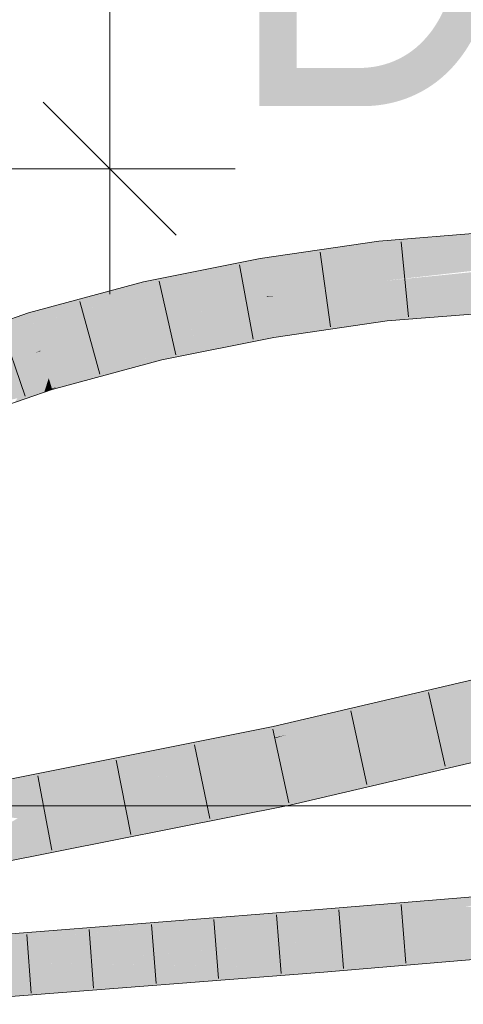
# Model space of a CAD drawing. Extents: x -620 to 300, y 62 to 1107.
# Tile 120 of 256: x -33.49 to -29.95, y 966.19 to 974.04. Entities that reach past the tile are written whole.
import ezdxf

# ---------------------------------------------------------------- set-up
doc = ezdxf.new("R2010")
doc.units = 0
doc.layers.get('0').update_dxf_attribs({"lineweight": 35})
for name, color, linetype, lineweight, true_color in [('30 -34 Innenwände- 11 Durchbruch', 4, 'Continuous', 9, 0x00ffff), ('70 -76 Bemaßung- 2 Allgemein', 9, 'Continuous', 5, 0x808080), ('E_Leerrohr 25', 7, 'Continuous', 9, 0xff8000), ('E_Leerrohr 25-Shading', 7, 'Continuous', 9, 0xff8000), ('E_Leerrohr 32', 7, 'Continuous', 9, 0x00b300), ('E_Leerrohr 32-Shading', 7, 'Continuous', 9, 0x00b300)]:
    doc.layers.add(name, color=color, linetype=linetype, lineweight=lineweight, true_color=true_color)
doc.layers.add('Detailelementbeschriftung', color=7, linetype='Continuous', lineweight=9)
doc.styles.get("Standard").update_dxf_attribs({"font": 'ARIALN.TTF'})

# ---------------------------------------------------------------- blocks, each defined once
blk = doc.blocks.new('Shading-A06G9FND8I', base_point=(-10.6727, 972.0638))
at = {"layer": 'E_Leerrohr 32-Shading', "color": 83, "true_color": 0x7fbd7f}
for points in [[(-29.9567, 968.7595), (-31.363, 968.3394), (-28.3372, 969.139), (-28.3154, 969.0478)], [(-31.363, 968.3394), (-31.4524, 968.3127), (-28.3154, 969.0478)], [(-29.9567, 968.7595), (-31.4722, 968.4043), (-31.4567, 968.3328)], [(-31.4567, 968.3328), (-31.4536, 968.3184), (-29.9567, 968.7595), (-31.363, 968.3394)], [(-29.8937, 968.2132), (-30.6783, 968.0294), (-28.1968, 968.5512), (-30.5503, 968.0441)], [(-28.1968, 968.5512), (-30.5503, 968.0441), (-28.1885, 968.5165), (-29.8675, 968.123)], [(-31.4722, 968.4043), (-32.8866, 968.123), (-31.4567, 968.3328), (-32.8844, 968.1)], [(-31.4567, 968.3328), (-32.8844, 968.1), (-31.9529, 968.2132), (-32.8775, 968.0294)], [(-31.7493, 968.2623), (-31.9529, 968.2132), (-31.4536, 968.3184), (-31.4524, 968.3127)], [(-31.4567, 968.3328), (-31.7493, 968.2623), (-31.4536, 968.3184)], [(-31.4536, 968.3184), (-31.4524, 968.3127), (-31.363, 968.3394)], [(-32.8844, 968.1), (-33.5404, 967.993), (-32.8775, 968.0294), (-34.1979, 967.7668)], [(-32.8866, 968.123), (-33.5404, 967.993), (-32.8844, 968.1)], [(-30.5503, 968.0441), (-31.3566, 967.8704), (-29.8675, 968.123), (-30.4224, 967.993)], [(-30.6783, 968.0294), (-31.3566, 967.8704), (-30.5503, 968.0441)], [(-30.4224, 967.993), (-31.3566, 967.8704), (-31.3501, 967.8406)], [(-31.3368, 967.7788), (-30.4224, 967.993), (-31.3501, 967.8406)], [(-31.3501, 967.8406), (-31.3566, 967.8704), (-31.8779, 967.7668)], [(-31.3501, 967.8406), (-31.6663, 967.7964), (-31.3368, 967.7788), (-31.7852, 967.7689)], [(-31.3368, 967.7788), (-31.7852, 967.7689), (-33.4785, 967.3531), (-33.2642, 967.4268)], [(-31.7852, 967.7689), (-31.8779, 967.7668), (-33.2642, 967.4268), (-33.1362, 967.4708)], [(-33.1362, 967.4708), (-31.8779, 967.7668), (-32.8208, 967.5793)], [(-31.6663, 967.7964), (-31.8779, 967.7668), (-31.7852, 967.7689)], [(-32.8208, 967.5793), (-34.1415, 967.3168), (-33.1362, 967.4708), (-34.1338, 967.2362)], [(-33.2642, 967.4268), (-33.1362, 967.4708), (-34.1328, 967.226), (-34.1338, 967.2362)], [(-34.1325, 967.2231), (-33.4785, 967.3531), (-34.1328, 967.226), (-33.2642, 967.4268)]]:
    blk.add_solid(points, dxfattribs=at)
at = {"layer": 'E_Leerrohr 32-Shading', "color": 83, "true_color": 0x7fd57f}
for points in [[(-28.2848, 968.9195), (-28.3154, 969.0478), (-31.4524, 968.3127)], [(-31.4045, 968.0916), (-28.2628, 968.8277), (-31.4524, 968.3127), (-28.2848, 968.9195)], [(-29.8937, 968.2132), (-28.2103, 968.6077), (-31.4045, 968.0916), (-28.2628, 968.8277)], [(-31.9309, 967.9869), (-31.4045, 968.0916), (-31.9529, 968.2132), (-31.4524, 968.3127)], [(-31.9529, 968.2132), (-32.8775, 968.0294), (-31.9313, 967.9913)], [(-29.8937, 968.2132), (-31.4045, 968.0916), (-31.3933, 968.0399)], [(-31.3566, 967.8704), (-29.8937, 968.2132), (-31.3933, 968.0399)], [(-31.8779, 967.7668), (-31.3566, 967.8704), (-33.5094, 967.673), (-31.4045, 968.0916)], [(-32.2196, 967.9998), (-32.8775, 968.0294), (-34.17, 967.763), (-34.1979, 967.7668)], [(-31.9309, 967.9869), (-32.2196, 967.9998), (-33.5094, 967.673), (-34.17, 967.763)], [(-32.201, 968.0021), (-32.8775, 968.0294), (-32.2196, 967.9998)], [(-31.9313, 967.9913), (-32.201, 968.0021), (-31.9309, 967.9869), (-32.2196, 967.9998)], [(-32.8208, 967.5793), (-31.8779, 967.7668), (-33.5094, 967.673)], [(-33.5094, 967.673), (-34.1415, 967.3168), (-32.8208, 967.5793)]]:
    blk.add_solid(points, dxfattribs=at)
blk = doc.blocks.new('Shading-A06G9FNF8I', base_point=(-24.9746, 972.4775))
at = {"layer": 'E_Leerrohr 32-Shading', "color": 83, "true_color": 0x7fbd7f}
for points in [[(-28.7383, 972.4291), (-30.6273, 972.2762), (-29.7744, 972.2512), (-30.6178, 972.183)], [(-30.6273, 972.2762), (-31.5742, 972.1387), (-31.4384, 972.0638), (-31.5591, 972.0515)], [(-30.6273, 972.2762), (-31.4384, 972.0638), (-30.6178, 972.183)], [(-31.5742, 972.1387), (-32.505, 971.9512), (-31.5591, 972.0515), (-32.4974, 971.9186)], [(-32.4974, 971.9186), (-32.4836, 971.86), (-31.5591, 972.0515), (-31.5582, 972.0464)], [(-31.5591, 972.0515), (-31.5582, 972.0464), (-31.4384, 972.0638)], [(-32.505, 971.9512), (-32.9287, 971.8375), (-32.4974, 971.9186)], [(-32.9287, 971.8375), (-32.4836, 971.86), (-32.4974, 971.9186)], [(-32.4836, 971.86), (-32.9287, 971.8375), (-32.7025, 971.8012), (-33.4129, 971.7075)], [(-33.4129, 971.7075), (-33.4226, 971.7049), (-32.7025, 971.8012), (-33.395, 971.6154)], [(-29.7259, 971.79), (-29.7263, 971.8012), (-30.5718, 971.7328)], [(-29.7229, 971.7075), (-29.7259, 971.79), (-30.5622, 971.6395), (-30.5718, 971.7328)], [(-33.4226, 971.7049), (-34.336, 971.3862), (-33.3951, 971.6156), (-34.317, 971.3435)], [(-30.5718, 971.7328), (-31.3647, 971.6174), (-31.465, 971.5081), (-31.4804, 971.597)], [(-30.5718, 971.7328), (-31.465, 971.5081), (-30.5622, 971.6395)], [(-33.3951, 971.6156), (-33.5739, 971.5629), (-33.395, 971.6154), (-33.7897, 971.4777)], [(-32.3709, 971.3797), (-32.3588, 971.3281), (-31.4804, 971.597), (-31.465, 971.5081)], [(-31.4804, 971.597), (-31.481, 971.6005), (-31.7939, 971.5205), (-32.0892, 971.478)], [(-31.3647, 971.6174), (-31.481, 971.6005), (-31.4804, 971.597)], [(-31.7939, 971.5205), (-32.0892, 971.478), (-32.3771, 971.406), (-32.3803, 971.4194)], [(-31.7939, 971.5205), (-32.3771, 971.406), (-31.9889, 971.4729)], [(-32.3771, 971.406), (-32.3709, 971.3797), (-31.9889, 971.4729)], [(-32.3771, 971.406), (-32.3803, 971.4194), (-33.2619, 971.1827), (-33.2619, 971.1828)], [(-33.2618, 971.1822), (-32.3709, 971.3797), (-33.2619, 971.1827), (-32.3771, 971.406)], [(-32.3709, 971.3797), (-33.2618, 971.1822), (-32.4357, 971.3586)], [(-32.5704, 971.3146), (-32.4357, 971.3586), (-33.255, 971.1603), (-33.2618, 971.1822)], [(-33.2357, 971.0975), (-33.2344, 971.0932), (-32.3709, 971.3797), (-32.3588, 971.3281)], [(-32.8594, 971.2203), (-32.5704, 971.3146), (-33.2488, 971.14), (-33.255, 971.1603)], [(-32.8594, 971.2203), (-33.2488, 971.14), (-33.1934, 971.1113), (-33.2373, 971.1026)], [(-34.1138, 970.8871), (-33.2622, 971.182), (-33.2783, 971.1771)], [(-33.2622, 971.182), (-34.1138, 970.8871), (-33.2708, 971.1553)], [(-34.1138, 970.8871), (-34.0488, 970.9019), (-33.2708, 971.1553), (-33.2787, 971.1311)], [(-33.2787, 971.1311), (-34.0488, 970.9019), (-33.2932, 971.0864), (-33.5108, 971.0231)], [(-33.2787, 971.1311), (-33.2932, 971.0864), (-33.2488, 971.14), (-33.2373, 971.1026)], [(-33.2787, 971.1311), (-33.2488, 971.14), (-33.2708, 971.1553), (-33.255, 971.1603)], [(-33.2622, 971.182), (-33.2619, 971.1828), (-33.2783, 971.1771)], [(-33.255, 971.1603), (-33.2618, 971.1822), (-33.2708, 971.1553), (-33.2622, 971.182)], [(-33.2618, 971.1822), (-33.2619, 971.1828), (-33.2622, 971.182)], [(-33.2981, 971.0711), (-33.3279, 971.0644), (-33.5353, 970.9889), (-33.5214, 971.0083)], [(-33.3279, 971.0644), (-33.5108, 971.0231), (-33.5214, 971.0083)], [(-33.2932, 971.0864), (-33.5108, 971.0231), (-33.2974, 971.0732), (-33.3279, 971.0644)], [(-33.3279, 971.0644), (-33.2981, 971.0711), (-33.2974, 971.0732)], [(-33.2981, 971.0711), (-33.2344, 971.0932), (-33.2357, 971.0975)], [(-33.2974, 971.0732), (-33.2981, 971.0711), (-33.2838, 971.0772)], [(-33.2373, 971.1026), (-33.2932, 971.0864), (-33.2838, 971.0772), (-33.2974, 971.0732)], [(-33.2373, 971.1026), (-33.2838, 971.0772), (-33.2357, 971.0975)], [(-33.2373, 971.1026), (-33.2357, 971.0975), (-33.1934, 971.1113)]]:
    blk.add_solid(points, dxfattribs=at)
at = {"layer": 'E_Leerrohr 32-Shading', "color": 83, "true_color": 0x7fd57f}
for points in [[(-28.7233, 972.1434), (-28.7258, 972.1915), (-30.6178, 972.183), (-29.7744, 972.2512)], [(-30.6178, 972.183), (-31.4384, 972.0638), (-30.6092, 972.0988)], [(-28.7233, 972.1434), (-30.6178, 972.183), (-30.6092, 972.0988)], [(-31.4384, 972.0638), (-30.5948, 971.9579), (-30.6092, 972.0988)], [(-29.016, 972.1365), (-30.6092, 972.0988), (-30.5948, 971.9579)], [(-28.7233, 972.1434), (-30.5948, 971.9579), (-28.7215, 972.1095)], [(-28.7215, 972.1095), (-30.5948, 971.9579), (-29.7263, 971.8012), (-30.5802, 971.8155)], [(-31.522, 971.8376), (-31.5582, 972.0464), (-32.4719, 971.8101), (-32.4836, 971.86)], [(-31.4848, 971.8384), (-30.5948, 971.9579), (-31.5582, 972.0464), (-31.4384, 972.0638)], [(-31.4848, 971.8384), (-31.5582, 972.0464), (-31.522, 971.8376)], [(-31.3804, 971.8436), (-30.5948, 971.9579), (-31.4406, 971.8393), (-31.4848, 971.8384)], [(-30.5802, 971.8155), (-30.5948, 971.9579), (-31.3801, 971.8393), (-31.3804, 971.8436)], [(-32.4719, 971.8101), (-32.4836, 971.86), (-32.7025, 971.8012)], [(-31.5213, 971.8335), (-31.522, 971.8376), (-32.4555, 971.7403), (-32.4719, 971.8101)], [(-32.4555, 971.7403), (-32.4319, 971.6397), (-31.5213, 971.8335), (-31.5196, 971.8234)], [(-31.5213, 971.8335), (-31.4848, 971.8384), (-31.522, 971.8376)], [(-31.5213, 971.8335), (-31.5196, 971.8234), (-31.3804, 971.8436)], [(-31.4848, 971.8384), (-31.5213, 971.8335), (-31.4406, 971.8393)], [(-31.3804, 971.8436), (-31.5196, 971.8234), (-31.3647, 971.6174), (-31.481, 971.6005)], [(-30.5718, 971.7328), (-30.5802, 971.8155), (-31.3647, 971.6174), (-31.3801, 971.8393)], [(-32.4555, 971.7403), (-32.4719, 971.8101), (-33.3874, 971.6174), (-32.7025, 971.8012)], [(-31.481, 971.6005), (-31.5196, 971.8234), (-32.1028, 971.517), (-32.1646, 971.6935)], [(-30.5802, 971.8155), (-30.5718, 971.7328), (-29.7263, 971.8012)], [(-33.3874, 971.6174), (-32.4319, 971.6397), (-32.4555, 971.7403)], [(-32.1646, 971.6935), (-32.4319, 971.6397), (-32.0892, 971.478), (-32.3803, 971.4194)], [(-33.395, 971.6154), (-34.2979, 971.3006), (-33.3727, 971.3837), (-34.2058, 971.0939)], [(-33.3874, 971.6174), (-33.395, 971.6154), (-32.4319, 971.6397), (-33.3285, 971.399)], [(-33.395, 971.6154), (-33.3727, 971.3837), (-33.3298, 971.4031)], [(-32.4319, 971.6397), (-33.3285, 971.399), (-32.3803, 971.4194), (-33.2826, 971.2501)], [(-31.481, 971.6005), (-32.1028, 971.517), (-32.0892, 971.478)], [(-33.279, 971.1785), (-33.3727, 971.3837), (-34.1461, 970.9596), (-34.2058, 971.0939)], [(-33.3727, 971.3837), (-33.3285, 971.399), (-33.3298, 971.4031)], [(-33.3285, 971.399), (-33.3727, 971.3837), (-33.2619, 971.1828), (-33.2783, 971.1771)], [(-33.2826, 971.2501), (-33.2619, 971.1828), (-32.3803, 971.4194)], [(-33.2783, 971.1771), (-33.279, 971.1785), (-34.1138, 970.8871), (-34.1461, 970.9596)]]:
    blk.add_solid(points, dxfattribs=at)
blk = doc.blocks.new('Shading-A06G9FOF8I', base_point=(-11.5446, 967.441))
at = {"layer": 'E_Leerrohr 25-Shading', "color": 43, "true_color": 0xd7ab7f}
for points in [[(-29.2379, 967.0413), (-28.2172, 967.1865), (-31.1021, 966.895), (-31.1062, 966.9463)], [(-31.1003, 966.8733), (-29.9328, 966.9703), (-31.1021, 966.895), (-29.6761, 967.0069)], [(-32.3153, 966.8046), (-31.1062, 966.9463), (-34.3732, 966.6511), (-34.3758, 966.6892)], [(-31.1021, 966.895), (-31.1062, 966.9463), (-32.3153, 966.8046)], [(-32.3153, 966.8046), (-31.7415, 966.8235), (-31.1021, 966.895), (-31.1003, 966.8733)], [(-32.9635, 966.7286), (-33.0088, 966.7233), (-31.7549, 966.8224), (-31.7283, 966.8239)], [(-32.5297, 966.7794), (-32.9635, 966.7286), (-31.7549, 966.8224)], [(-32.5297, 966.7794), (-31.7549, 966.8224), (-32.3153, 966.8046), (-31.7415, 966.8235)], [(-31.7549, 966.8224), (-31.7283, 966.8239), (-31.7415, 966.8235)], [(-31.7415, 966.8235), (-31.7283, 966.8239), (-31.1003, 966.8733)], [(-34.373, 966.6475), (-33.0101, 966.7527), (-34.3732, 966.6511)], [(-33.0101, 966.7527), (-34.373, 966.6475), (-32.9635, 966.7286), (-33.0896, 966.7188)], [(-33.0896, 966.7188), (-33.0088, 966.7233), (-32.9635, 966.7286)], [(-32.5297, 966.7794), (-32.3153, 966.8046), (-33.0101, 966.7527)], [(-33.0101, 966.7527), (-32.9635, 966.7286), (-32.5297, 966.7794)], [(-33.0896, 966.7188), (-34.373, 966.6475), (-34.371, 966.6192)], [(-33.0088, 966.7233), (-33.0896, 966.7188), (-34.3708, 966.6161), (-34.371, 966.6192)], [(-29.8803, 966.5465), (-28.6379, 966.7233), (-30.2332, 966.5172), (-30.2362, 966.5904)], [(-30.2362, 966.5904), (-31.0718, 966.5209), (-30.2332, 966.5172), (-31.0659, 966.4479)], [(-31.0718, 966.5209), (-31.4685, 966.4897), (-31.0659, 966.4479), (-31.4657, 966.4165)], [(-31.4657, 966.4184), (-31.4685, 966.4897), (-34.3463, 966.2584), (-34.3466, 966.2634)], [(-31.4657, 966.4165), (-31.4657, 966.4184), (-34.3416, 966.1904), (-34.3463, 966.2584)]]:
    blk.add_solid(points, dxfattribs=at)
at = {"layer": 'E_Leerrohr 25-Shading', "color": 31, "true_color": 0xfabd7f}
for points in [[(-31.1003, 966.8733), (-29.0174, 966.8889), (-29.9328, 966.9703), (-28.779, 966.903)], [(-29.0174, 966.8889), (-31.1003, 966.8733), (-31.0975, 966.8384)], [(-31.0917, 966.7673), (-29.0174, 966.8889), (-31.0975, 966.8384)], [(-29.8907, 966.7965), (-28.68, 966.8972), (-31.0917, 966.7673), (-29.0174, 966.8889)], [(-31.0917, 966.7673), (-31.0975, 966.8384), (-33.0088, 966.7233), (-31.7283, 966.8239)], [(-31.0975, 966.8384), (-31.1003, 966.8733), (-31.7283, 966.8239)], [(-33.0088, 966.7233), (-31.0861, 966.6971), (-31.0917, 966.7673)], [(-31.0917, 966.7673), (-31.0861, 966.6971), (-29.8907, 966.7965)], [(-28.6379, 966.7233), (-29.8907, 966.7965), (-31.0786, 966.6048), (-31.0861, 966.6971)], [(-31.0861, 966.6971), (-33.0088, 966.7233), (-34.3634, 966.5082), (-34.3708, 966.6161)], [(-31.0861, 966.6971), (-34.3634, 966.5082), (-33.3383, 966.52)], [(-31.0861, 966.6971), (-33.3383, 966.52), (-33.2858, 966.5192)], [(-31.0786, 966.6048), (-31.0861, 966.6971), (-32.0352, 966.6203)], [(-28.6379, 966.7233), (-31.0786, 966.6048), (-30.2362, 966.5904)], [(-32.5335, 966.58), (-33.2858, 966.5192), (-32.5306, 966.507)], [(-32.5335, 966.58), (-31.0786, 966.6048), (-32.0352, 966.6203)], [(-32.5335, 966.58), (-31.4685, 966.4897), (-31.0786, 966.6048), (-31.0718, 966.5209)], [(-31.4685, 966.4897), (-32.5335, 966.58), (-32.5306, 966.507)], [(-31.0786, 966.6048), (-31.0718, 966.5209), (-30.2362, 966.5904)], [(-34.3634, 966.5082), (-34.3587, 966.4398), (-33.3383, 966.52)], [(-33.3383, 966.52), (-34.3587, 966.4398), (-31.4685, 966.4897), (-34.3466, 966.2634)]]:
    blk.add_solid(points, dxfattribs=at)
blk = doc.blocks.new('Referenz-A06G9FRB8I')
at = {"layer": '30 -34 Innenwände- 11 Durchbruch', "color": 0, "linetype": 'Continuous', "ltscale": 0.13}
blk.add_line((-40.5754, 967.7739), (-20.7152, 967.7739), dxfattribs=at)
at = {"layer": '70 -76 Bemaßung- 2 Allgemein', "color": 0, "linetype": 'Continuous', "ltscale": 0.13}
for p, q in [((-32.7754, 973.9135), (-32.7754, 979.7927)), ((-32.7754, 971.8531), (-32.7754, 973.9135)), ((-35.2754, 972.8531), (-31.7754, 972.8531))]:
    blk.add_line(p, q, dxfattribs=at)
at = {"layer": '70 -76 Bemaßung- 2 Allgemein', "color": 0, "linetype": 'Continuous', "lineweight": 20, "ltscale": 0.2}
blk.add_line((-32.2449, 972.3225), (-33.306, 973.3837), dxfattribs=at)
blk = doc.blocks.new('Flexrohr-A06G9FSX8I')
at = {"color": 0, "linetype": 'ByBlock', "lineweight": -2, "ltscale": 0.13}
for p, q in [((-30.6273, 972.2762), (-28.7383, 972.4291)), ((-31.5742, 972.1387), (-30.6273, 972.2762)), ((-30.3903, 971.6727), (-30.4487, 972.2714)), ((-31.0132, 971.5931), (-31.095, 972.1891)), ((-32.505, 971.9512), (-31.5742, 972.1387)), ((-31.6313, 971.4941), (-31.7404, 972.0858)), ((-33.4226, 971.7049), (-32.505, 971.9512)), ((-32.2468, 971.3702), (-32.3797, 971.957)), ((-32.8533, 971.2151), (-33.0129, 971.7952)), ((-30.5622, 971.6395), (-28.7047, 971.79)), ((-34.336, 971.3862), (-33.4226, 971.7049)), ((-33.4493, 971.0385), (-33.6433, 971.608)), ((-31.465, 971.5081), (-30.5622, 971.6395)), ((-32.3588, 971.3282), (-31.465, 971.5081)), ((-33.2344, 971.0932), (-32.3588, 971.3282)), ((-34.0757, 970.8015), (-33.2344, 971.0932))]:
    blk.add_line(p, q, dxfattribs=at)
blk = doc.blocks.new('Einzeiliger Text-A06G9FSZ8I')
at = {"color": 0, "lineweight": -2, "insert": (-31.845, 976.1524), "char_height": 2.8, "attachment_point": 1}
blk.add_mtext('{\\fArial Narrow;DN32}', dxfattribs=at)
blk = doc.blocks.new('Flexrohr-A06G9FTB8I')
at = {"color": 0, "linetype": 'ByBlock', "lineweight": -2, "ltscale": 0.13}
for p, q in [((-31.1062, 966.9463), (-27.8336, 967.2184)), ((-30.4112, 966.5174), (-30.4487, 966.9859)), ((-34.3758, 966.6892), (-31.1062, 966.9463)), ((-31.408, 966.4361), (-31.4453, 966.9046)), ((-30.9093, 966.476), (-30.9471, 966.9445)), ((-32.4058, 966.3576), (-32.4413, 966.8263)), ((-31.9069, 966.3968), (-31.9433, 966.8654)), ((-33.4036, 966.2792), (-33.4374, 966.748)), ((-32.9047, 966.3184), (-32.9394, 966.7871)), ((-31.0659, 966.4479), (-27.7949, 966.7199)), ((-34.3416, 966.1904), (-31.0659, 966.4479))]:
    blk.add_line(p, q, dxfattribs=at)
blk = doc.blocks.new('Flexrohr-A06G9FTH8I')
at = {"color": 0, "linetype": 'ByBlock', "lineweight": -2, "ltscale": 0.13}
for p, q in [((-28.3372, 969.139), (-31.4722, 968.4043)), ((-30.2304, 968.6756), (-30.0982, 968.0887)), ((-28.1885, 968.5165), (-31.3368, 967.7788)), ((-30.8523, 968.5299), (-30.7225, 967.9424)), ((-31.4722, 968.4043), (-34.6083, 967.7807)), ((-31.4742, 968.3843), (-31.347, 967.7964)), ((-32.0992, 968.2601), (-31.9774, 967.671)), ((-32.7242, 968.1359), (-32.6079, 967.5456)), ((-33.3491, 968.0116), (-33.2383, 967.4203)), ((-31.3368, 967.7788), (-34.5023, 967.1496))]:
    blk.add_line(p, q, dxfattribs=at)

msp = doc.modelspace()

# ---------------------------------------------------------------- block references
at = {"color": 8, "lineweight": 25, "ltscale": 0.25, "true_color": 0x808080}
msp.add_blockref('Referenz-A06G9FRB8I', (0, 0), dxfattribs=at)
at = {"layer": 'Detailelementbeschriftung', "ltscale": 0.13}
msp.add_blockref('Einzeiliger Text-A06G9FSZ8I', (0, 0), dxfattribs=at)
at = {"layer": 'E_Leerrohr 25'}
msp.add_blockref('Shading-A06G9FOF8I', (-11.5446, 967.441), dxfattribs=at)
at = {"layer": 'E_Leerrohr 25', "ltscale": 0.13}
msp.add_blockref('Flexrohr-A06G9FTB8I', (0, 0), dxfattribs=at)
at = {"layer": 'E_Leerrohr 32'}
for name, p in [('Shading-A06G9FND8I', (-10.6727, 972.0638)), ('Shading-A06G9FNF8I', (-24.9746, 972.4775))]:
    msp.add_blockref(name, p, dxfattribs=at)
at = {"layer": 'E_Leerrohr 32', "ltscale": 0.13}
for name in ['Flexrohr-A06G9FTH8I', 'Flexrohr-A06G9FSX8I']:
    msp.add_blockref(name, (0, 0), dxfattribs=at)

doc.saveas('drawing.dxf')
